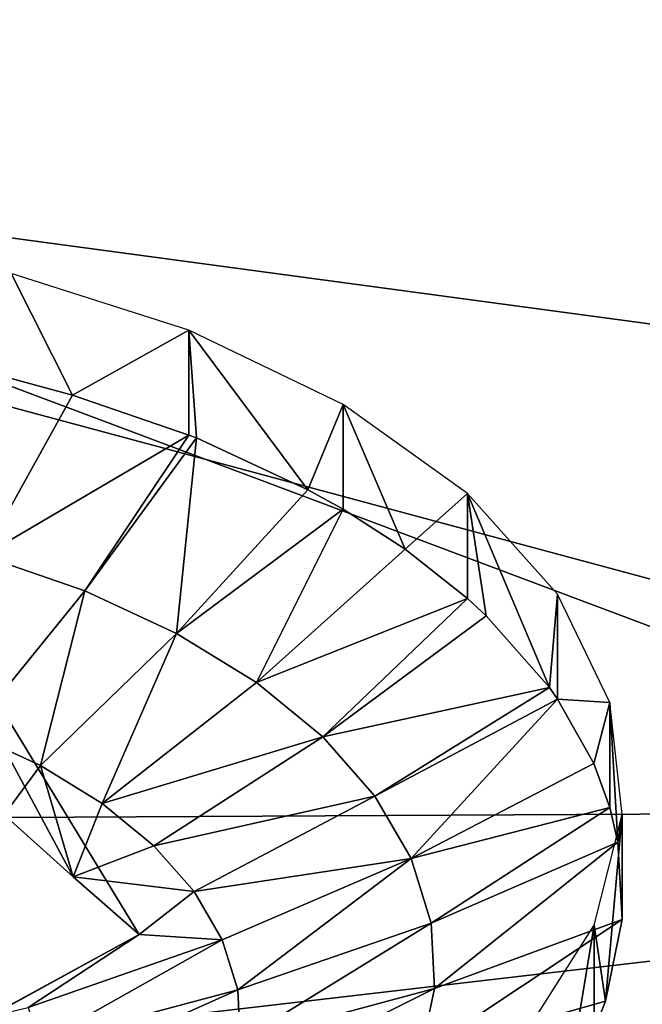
# Model space of a CAD drawing. Extents: x -46 to 46, y 1 to 197.
# Tile 15 of 168: x -37.94 to -35.45, y 51.97 to 55.91. Entities that reach past the tile are written whole.
import ezdxf

# ---------------------------------------------------------------- set-up
doc = ezdxf.new("R2010")
doc.units = 0
doc.header["$LTSCALE"] = 25.4
doc.layers.get('0').update_dxf_attribs({"color": 13, "linetype": 'CONTINUOUS'})

# ---------------------------------------------------------------- blocks, each defined once
blk = doc.blocks.new('BUSH-3401_STL')
at = {"color": 251}
mesh = blk.add_polyface(dxfattribs=at)
corners = [(-7.8563, 39.017, 137.5519), (8.3924, 39.017, 137.5519), (0.268, 38.6194, 136.9382), (-15.7195, 40.1967, 139.3733), (16.2556, 40.1967, 139.3733), (-23.0689, 42.1208, 142.3439), (23.605, 42.1208, 142.3439), (-3.5145, 43.1336, 143.9076), (-29.6682, 44.7273, 146.3681), (0.268, 43.0293, 143.7466), (-7.2581, 43.4454, 144.3889), (-10.9246, 43.9615, 145.1857), (-14.4762, 44.6765, 146.2897), (-17.8765, 45.5833, 147.6897), (-35.3053, 47.9326, 151.3168), (-21.0907, 46.6724, 149.3711), (-24.0856, 47.9327, 151.3169), (-39.799, 51.6336, 157.0307), (-26.8307, 49.3512, 153.507), (-29.2977, 50.9135, 155.9189), (-31.4613, 52.6034, 158.528), (-43.005, 55.7112, 163.3262), (-33.2993, 54.4036, 161.3074), (-34.7928, 56.2957, 164.2286), (-44.8202, 60.0346, 170.001), (-35.9266, 58.2603, 167.2616), (-36.689, 60.2771, 170.3754), (-45.1861, 64.4647, 176.8406), (-37.0722, 62.3255, 173.5379), (-37.0722, 64.3844, 176.7167), (-36.689, 66.4328, 179.8792), (-44.0912, 68.8591, 183.6251), (-35.9266, 68.4496, 182.9929), (-34.7928, 70.4141, 186.0259), (-41.5705, 73.0766, 190.1365), (-33.2993, 72.3062, 188.9471), (-31.4613, 74.1064, 191.7265), (-37.705, 76.9816, 196.1655), (-29.2977, 75.7964, 194.3356), (-26.8307, 77.3586, 196.7475), (-32.6191, 80.4487, 201.5183), (-24.0856, 78.7772, 198.9376), (-21.0907, 80.0374, 200.8834), (-17.8765, 81.1266, 202.5649), (-26.4762, 83.3663, 206.0229), (-14.4762, 82.0333, 203.9648), (-10.9246, 82.7484, 205.0688), (-7.2581, 83.2645, 205.8656), (-3.5145, 83.5763, 206.347), (-19.4737, 85.6408, 209.5344), (0.268, 83.6805, 206.508), (4.0505, 43.1336, 143.9076), (30.2043, 44.7273, 146.3681), (7.7942, 43.4454, 144.3889), (11.4607, 43.9615, 145.1857), (15.0123, 44.6765, 146.2897), (18.4126, 45.5833, 147.6897), (35.8414, 47.9326, 151.3168), (21.6267, 46.6724, 149.3711), (24.6217, 47.9327, 151.3169), (40.3351, 51.6336, 157.0307), (27.3668, 49.3512, 153.507), (29.8337, 50.9135, 155.9189), (31.9973, 52.6034, 158.528), (43.5411, 55.7112, 163.3262), (33.8354, 54.4036, 161.3074), (35.3289, 56.2957, 164.2286), (45.3563, 60.0346, 170.001), (36.4627, 58.2603, 167.2616), (37.2251, 60.2771, 170.3754), (45.7222, 64.4647, 176.8406), (37.6083, 62.3255, 173.5379), (37.6083, 64.3844, 176.7167), (37.2251, 66.4328, 179.8792), (44.6273, 68.8591, 183.6251), (36.4627, 68.4496, 182.9929), (35.3289, 70.4141, 186.0259), (42.1066, 73.0766, 190.1365), (33.8354, 72.3062, 188.9471), (31.9973, 74.1064, 191.7265), (38.2411, 76.9816, 196.1655), (29.8337, 75.7964, 194.3356), (27.3668, 77.3586, 196.7475), (33.1552, 80.4487, 201.5183), (24.6217, 78.7772, 198.9376), (21.6267, 80.0374, 200.8834), (18.4126, 81.1266, 202.5649), (27.0123, 83.3663, 206.0229), (15.0123, 82.0333, 203.9648), (11.4607, 82.7484, 205.0688), (7.7942, 83.2645, 205.8656), (4.0505, 83.5763, 206.347), (20.0098, 85.6408, 209.5344), (-11.8366, 87.199, 211.9401), (12.3727, 87.199, 211.9401), (-3.8105, 87.9908, 213.1626), (4.3466, 87.9908, 213.1626), (0.268, 88.0904, 213.3163)]
mesh.append_faces([[corners[k] for k in face] for face in [(0, 1, 2), (96, 95, 97)]], dxfattribs={"vtx0": -1, "color": 251})
mesh.append_faces([[corners[k] for k in face] for face in [(1, 3, 4), (4, 5, 6), (7, 8, 10), (10, 8, 11), (11, 8, 12), (12, 8, 13), (13, 14, 15), (15, 14, 16), (16, 17, 18), (18, 17, 19), (19, 17, 20), (20, 21, 22), (22, 21, 23), (23, 24, 25), (25, 24, 26), (26, 27, 28), (28, 27, 29), (29, 27, 30), (30, 31, 32), (32, 31, 33), (33, 34, 35), (35, 34, 36), (36, 37, 38), (38, 37, 39), (39, 40, 41), (41, 40, 42), (42, 40, 43), (43, 44, 45), (45, 44, 46), (46, 44, 47), (47, 44, 48), (48, 49, 50), (6, 51, 52), (51, 6, 9), (52, 56, 57), (57, 59, 60), (60, 63, 64), (64, 66, 67), (67, 69, 70), (70, 73, 74), (74, 76, 77), (77, 79, 80), (80, 82, 83), (83, 86, 87), (87, 91, 92), (92, 93, 94), (94, 95, 96)]], dxfattribs={"vtx0": -1, "vtx1": -1, "color": 251})
mesh.append_faces([[corners[k] for k in face] for face in [(6, 5, 7), (92, 50, 49)]], dxfattribs={"vtx0": -1, "vtx1": -1, "vtx2": -1, "color": 251})
mesh.append_faces([[corners[k] for k in face] for face in [(1, 0, 3), (4, 3, 5), (7, 5, 8), (6, 7, 9), (13, 8, 14), (16, 14, 17), (20, 17, 21), (23, 21, 24), (26, 24, 27), (30, 27, 31), (33, 31, 34), (36, 34, 37), (39, 37, 40), (43, 40, 44), (48, 44, 49), (52, 51, 53), (52, 53, 54), (52, 54, 55), (52, 55, 56), (57, 56, 58), (57, 58, 59), (60, 59, 61), (60, 61, 62), (60, 62, 63), (64, 63, 65), (64, 65, 66), (67, 66, 68), (67, 68, 69), (70, 69, 71), (70, 71, 72), (70, 72, 73), (74, 73, 75), (74, 75, 76), (77, 76, 78), (77, 78, 79), (80, 79, 81), (80, 81, 82), (83, 82, 84), (83, 84, 85), (83, 85, 86), (87, 86, 88), (87, 88, 89), (87, 89, 90), (87, 90, 91), (92, 91, 50), (92, 49, 93), (94, 93, 95)]], dxfattribs={"vtx0": -1, "vtx2": -1, "color": 251})
mesh = blk.add_polyface(dxfattribs=at)
corners = [(8.3924, 35.9954, 139.509), (-7.8563, 35.9954, 139.509), (0.268, 35.5979, 138.8953), (16.2556, 37.1752, 141.3304), (-15.7195, 37.1752, 141.3304), (23.605, 39.0992, 144.301), (-23.0689, 39.0992, 144.301), (30.2043, 41.7058, 148.3253), (0.268, 40.4906, 146.4492), (7.3888, 40.8719, 147.0378), (14.236, 42.0011, 148.7811), (35.8414, 44.9111, 153.2738), (20.5464, 43.8347, 151.6121), (26.0774, 46.3024, 155.422), (40.3351, 48.612, 158.9877), (30.6167, 49.3093, 160.0643), (43.5411, 52.6897, 165.2833), (33.9896, 52.7399, 165.3608), (45.3563, 57.013, 171.9581), (36.0667, 56.4622, 171.1077), (36.768, 60.3334, 177.0844), (45.7222, 61.4431, 178.7977), (36.0667, 64.2045, 183.061), (44.6273, 65.8375, 185.5822), (33.9896, 67.9269, 188.8079), (42.1066, 70.055, 192.0936), (30.6167, 71.3574, 194.1044), (38.2411, 73.9601, 198.1226), (26.0774, 74.3643, 198.7467), (33.1552, 77.4271, 203.4754), (20.5464, 76.832, 202.5566), (14.236, 78.6657, 205.3876), (27.0123, 80.3448, 207.98), (7.3888, 79.7948, 207.1309), (0.268, 80.1761, 207.7196), (-29.6682, 41.7058, 148.3253), (-6.8528, 40.8719, 147.0378), (-13.6999, 42.0011, 148.7811), (-35.3053, 44.9111, 153.2738), (-20.0103, 43.8347, 151.6121), (-25.5414, 46.3024, 155.422), (-39.799, 48.612, 158.9877), (-30.0806, 49.3093, 160.0643), (-43.005, 52.6897, 165.2833), (-33.4536, 52.7399, 165.3608), (-44.8202, 57.013, 171.9581), (-35.5306, 56.4622, 171.1077), (-36.232, 60.3334, 177.0844), (-45.1861, 61.4431, 178.7977), (-35.5306, 64.2045, 183.061), (-44.0912, 65.8375, 185.5822), (-33.4536, 67.9269, 188.8079), (-41.5705, 70.055, 192.0936), (-30.0806, 71.3574, 194.1044), (-37.705, 73.9601, 198.1226), (-25.5414, 74.3643, 198.7467), (-32.6191, 77.4271, 203.4754), (-20.0103, 76.832, 202.5566), (-13.6999, 78.6657, 205.3876), (-26.4762, 80.3448, 207.98), (-6.8528, 79.7948, 207.1309), (20.0098, 82.6193, 211.4915), (-19.4737, 82.6193, 211.4915), (12.3727, 84.1775, 213.8972), (-11.8366, 84.1775, 213.8972), (4.3466, 84.9693, 215.1197), (-3.8105, 84.9693, 215.1197), (0.268, 85.0688, 215.2734)]
mesh.append_faces([[corners[k] for k in face] for face in [(0, 1, 2), (66, 65, 67)]], dxfattribs={"vtx0": -1, "color": 251})
mesh.append_faces([[corners[k] for k in face] for face in [(1, 3, 4), (4, 5, 6), (8, 7, 9), (9, 7, 10), (10, 11, 12), (12, 11, 13), (13, 14, 15), (15, 16, 17), (17, 18, 19), (19, 18, 20), (20, 21, 22), (22, 23, 24), (24, 25, 26), (26, 27, 28), (28, 29, 30), (30, 29, 31), (31, 32, 33), (33, 32, 34), (35, 37, 38), (38, 40, 41), (41, 42, 43), (43, 44, 45), (45, 47, 48), (48, 49, 50), (50, 51, 52), (52, 53, 54), (54, 55, 56), (56, 58, 59), (59, 61, 62), (62, 63, 64), (64, 65, 66)]], dxfattribs={"vtx0": -1, "vtx1": -1, "color": 251})
mesh.append_faces([[corners[k] for k in face] for face in [(6, 7, 8), (59, 34, 32)]], dxfattribs={"vtx0": -1, "vtx1": -1, "vtx2": -1, "color": 251})
mesh.append_faces([[corners[k] for k in face] for face in [(1, 0, 3), (4, 3, 5), (6, 5, 7), (10, 7, 11), (13, 11, 14), (15, 14, 16), (17, 16, 18), (20, 18, 21), (22, 21, 23), (24, 23, 25), (26, 25, 27), (28, 27, 29), (31, 29, 32), (8, 35, 6), (35, 8, 36), (35, 36, 37), (38, 37, 39), (38, 39, 40), (41, 40, 42), (43, 42, 44), (45, 44, 46), (45, 46, 47), (48, 47, 49), (50, 49, 51), (52, 51, 53), (54, 53, 55), (56, 55, 57), (56, 57, 58), (59, 58, 60), (59, 60, 34), (59, 32, 61), (62, 61, 63), (64, 63, 65)]], dxfattribs={"vtx0": -1, "vtx2": -1, "color": 251})
mesh = blk.add_polyface(dxfattribs=at)
corners = [(7.3888, 43.6417, 145.2438), (-6.8528, 43.6417, 145.2438), (0.268, 43.2604, 144.6552), (14.236, 44.7708, 146.9871), (-13.6999, 44.7708, 146.9871), (0.268, 44.8913, 147.1731), (7.2331, 45.2893, 147.7876), (20.5464, 46.6045, 149.8181), (13.8937, 46.4658, 149.604), (19.9589, 48.3694, 152.543), (26.0774, 49.0722, 153.628), (25.1634, 50.917, 156.4763), (30.6167, 52.0791, 158.2704), (29.2799, 53.9972, 161.2317), (33.9896, 55.5096, 163.5668), (32.1284, 57.4754, 166.6017), (36.0667, 59.232, 169.3137), (33.5845, 61.1995, 172.3513), (36.768, 63.1031, 175.2904), (33.5845, 65.0068, 178.2294), (36.0667, 66.9743, 181.267), (32.1284, 68.7309, 183.9791), (33.9896, 70.6966, 187.0139), (29.2799, 72.209, 189.349), (30.6167, 74.1272, 192.3104), (25.1634, 75.2892, 194.1045), (26.0774, 77.1341, 196.9527), (19.9589, 77.8368, 198.0377), (20.5464, 79.6018, 200.7626), (13.8937, 79.7405, 200.9767), (14.236, 81.4354, 203.5936), (7.2331, 80.917, 202.7932), (0.268, 81.315, 203.4076), (-6.697, 45.2893, 147.7876), (-20.0103, 46.6045, 149.8181), (-13.3576, 46.4658, 149.604), (-19.4228, 48.3694, 152.543), (-25.5414, 49.0722, 153.628), (-24.6273, 50.917, 156.4763), (-30.0806, 52.0791, 158.2704), (-28.7438, 53.9972, 161.2317), (-33.4536, 55.5096, 163.5668), (-31.5923, 57.4754, 166.6017), (-35.5306, 59.232, 169.3137), (-33.0484, 61.1995, 172.3513), (-36.232, 63.1031, 175.2904), (-33.0484, 65.0068, 178.2294), (-35.5306, 66.9743, 181.267), (-31.5923, 68.7309, 183.9791), (-33.4536, 70.6966, 187.0139), (-28.7438, 72.209, 189.349), (-30.0806, 74.1272, 192.3104), (-24.6273, 75.2892, 194.1045), (-25.5414, 77.1341, 196.9527), (-19.4228, 77.8368, 198.0377), (-20.0103, 79.6018, 200.7626), (-13.3576, 79.7405, 200.9767), (-13.6999, 81.4354, 203.5936), (-6.697, 80.917, 202.7932), (7.3888, 82.5646, 205.3369), (-6.8528, 82.5646, 205.3369), (0.268, 82.9459, 205.9256)]
mesh.append_faces([[corners[k] for k in face] for face in [(0, 1, 2), (60, 59, 61)]], dxfattribs={"vtx0": -1, "color": 251})
mesh.append_faces([[corners[k] for k in face] for face in [(1, 3, 4), (5, 3, 6), (6, 7, 8), (8, 7, 9), (9, 10, 11), (11, 12, 13), (13, 14, 15), (15, 16, 17), (17, 18, 19), (19, 20, 21), (21, 22, 23), (23, 24, 25), (25, 26, 27), (27, 28, 29), (29, 30, 31), (31, 30, 32), (4, 33, 34), (33, 4, 5), (34, 36, 37), (37, 38, 39), (39, 40, 41), (41, 42, 43), (43, 44, 45), (45, 46, 47), (47, 48, 49), (49, 50, 51), (51, 52, 53), (53, 54, 55), (55, 56, 57), (57, 59, 60)]], dxfattribs={"vtx0": -1, "vtx1": -1, "color": 251})
mesh.append_faces([[corners[k] for k in face] for face in [(4, 3, 5), (57, 32, 30)]], dxfattribs={"vtx0": -1, "vtx1": -1, "vtx2": -1, "color": 251})
mesh.append_faces([[corners[k] for k in face] for face in [(1, 0, 3), (6, 3, 7), (9, 7, 10), (11, 10, 12), (13, 12, 14), (15, 14, 16), (17, 16, 18), (19, 18, 20), (21, 20, 22), (23, 22, 24), (25, 24, 26), (27, 26, 28), (29, 28, 30), (34, 33, 35), (34, 35, 36), (37, 36, 38), (39, 38, 40), (41, 40, 42), (43, 42, 44), (45, 44, 46), (47, 46, 48), (49, 48, 50), (51, 50, 52), (53, 52, 54), (55, 54, 56), (57, 56, 58), (57, 58, 32), (57, 30, 59)]], dxfattribs={"vtx0": -1, "vtx2": -1, "color": 251})
mesh = blk.add_polyface(dxfattribs=at)
corners = [(-33.4536, 55.5096, 163.5668), (-35.5306, 56.4622, 171.1077), (-33.4536, 52.7399, 165.3608), (-35.5306, 59.232, 169.3137)]
mesh.append_faces([[corners[k] for k in face] for face in [(0, 1, 2), (1, 0, 3)]], dxfattribs={"vtx0": -1, "color": 251})
at = {"color": 8}
mesh = blk.add_polyface(dxfattribs=at)
corners = [(-37.266, 54.6651, 184.8065), (-37.9767, 54.8911, 185.1555), (-37.7309, 54.4046, 185.3241)]
mesh.append_faces([[corners[k] for k in face] for face in [(0, 1, 2)]], dxfattribs={"color": 8})
mesh = blk.add_polyface(dxfattribs=at)
corners = [(-37.7309, 54.4046, 185.3241), (-37.9767, 54.8911, 185.1555), (-37.9767, 54.4714, 185.4273)]
mesh.append_faces([[corners[k] for k in face] for face in [(0, 1, 2)]], dxfattribs={"color": 8})
mesh = blk.add_polyface(dxfattribs=at)
corners = [(-37.7294, 52.4789, 183.6366), (-38.6492, 54.1926, 181.1338), (-37.4654, 52.2494, 183.2583), (-38.0043, 52.7266, 183.995), (-39.188, 54.6698, 181.8706)]
mesh.append_faces([[corners[k] for k in face] for face in [(0, 1, 2), (1, 3, 4)]], dxfattribs={"vtx0": -1, "color": 8})
mesh.append_faces([[corners[k] for k in face] for face in [(1, 0, 3)]], dxfattribs={"vtx0": -1, "vtx2": -1, "color": 8})
mesh = blk.add_polyface(dxfattribs=at)
corners = [(-37.266, 54.6651, 184.8065), (-37.7309, 54.4046, 185.3241), (-37.266, 54.2454, 185.0783)]
mesh.append_faces([[corners[k] for k in face] for face in [(0, 1, 2)]], dxfattribs={"color": 8})
mesh = blk.add_polyface(dxfattribs=at)
corners = [(-37.2364, 54.2337, 185.0602), (-37.266, 54.6651, 184.8065), (-37.266, 54.2454, 185.0783)]
mesh.append_faces([[corners[k] for k in face] for face in [(0, 1, 2)]], dxfattribs={"color": 8})
mesh = blk.add_polyface(dxfattribs=at)
corners = [(-37.266, 54.6651, 184.8065), (-37.2364, 54.2337, 185.0602), (-36.7906, 54.027, 184.7411)]
mesh.append_faces([[corners[k] for k in face] for face in [(0, 1, 2)]], dxfattribs={"color": 8})
mesh = blk.add_polyface(dxfattribs=at)
corners = [(-37.266, 54.6651, 184.8065), (-36.7906, 54.027, 184.7411), (-36.6501, 54.368, 184.3479)]
mesh.append_faces([[corners[k] for k in face] for face in [(0, 1, 2)]], dxfattribs={"color": 8})
mesh = blk.add_polyface(dxfattribs=at)
corners = [(-37.7309, 54.4046, 185.3241), (-37.9767, 54.4714, 185.4273), (-38.0882, 53.7626, 184.9544)]
mesh.append_faces([[corners[k] for k in face] for face in [(0, 1, 2)]], dxfattribs={"color": 8})
mesh = blk.add_polyface(dxfattribs=at)
corners = [(-37.266, 54.2454, 185.0783), (-37.7309, 54.4046, 185.3241), (-38.0882, 53.7626, 184.9544)]
mesh.append_faces([[corners[k] for k in face] for face in [(0, 1, 2)]], dxfattribs={"color": 8})
mesh = blk.add_polyface(dxfattribs=at)
corners = [(-36.6501, 54.368, 184.3479), (-36.7906, 54.027, 184.7411), (-36.6501, 53.9484, 184.6197)]
mesh.append_faces([[corners[k] for k in face] for face in [(0, 1, 2)]], dxfattribs={"color": 8})
mesh = blk.add_polyface(dxfattribs=at)
corners = [(-36.6501, 54.368, 184.3479), (-36.6501, 53.9484, 184.6197), (-36.4019, 53.7886, 184.373)]
mesh.append_faces([[corners[k] for k in face] for face in [(0, 1, 2)]], dxfattribs={"color": 8})
mesh = blk.add_polyface(dxfattribs=at)
corners = [(-36.6501, 54.368, 184.3479), (-36.4019, 53.7886, 184.373), (-36.1526, 54.0114, 183.7972)]
mesh.append_faces([[corners[k] for k in face] for face in [(0, 1, 2)]], dxfattribs={"color": 8})
mesh = blk.add_polyface(dxfattribs=at)
corners = [(-37.266, 54.2454, 185.0783), (-38.0882, 53.7626, 184.9544), (-37.682, 53.6221, 184.7376)]
mesh.append_faces([[corners[k] for k in face] for face in [(0, 1, 2)]], dxfattribs={"color": 8})
mesh = blk.add_polyface(dxfattribs=at)
corners = [(-37.2364, 54.2337, 185.0602), (-37.266, 54.2454, 185.0783), (-37.682, 53.6221, 184.7376)]
mesh.append_faces([[corners[k] for k in face] for face in [(0, 1, 2)]], dxfattribs={"color": 8})
mesh = blk.add_polyface(dxfattribs=at)
corners = [(-37.3157, 53.4524, 184.4755), (-37.2364, 54.2337, 185.0602), (-37.682, 53.6221, 184.7376), (-36.7906, 54.027, 184.7411)]
mesh.append_faces([[corners[k] for k in face] for face in [(0, 1, 2), (1, 0, 3)]], dxfattribs={"vtx0": -1, "color": 8})
mesh = blk.add_polyface(dxfattribs=at)
corners = [(-38.6695, 51.635, 182.7755), (-38.6492, 54.1926, 181.1338), (-38.8852, 54.1138, 181.0122), (-38.0946, 51.9047, 183.0213), (-37.4654, 52.2494, 183.2583), (-38.0633, 51.9207, 183.0339)]
mesh.append_faces([[corners[k] for k in face] for face in [(0, 1, 2), (4, 3, 5)]], dxfattribs={"vtx0": -1, "color": 8})
mesh.append_faces([[corners[k] for k in face] for face in [(1, 3, 4)]], dxfattribs={"vtx0": -1, "vtx1": -1, "color": 8})
mesh.append_faces([[corners[k] for k in face] for face in [(1, 0, 3)]], dxfattribs={"vtx0": -1, "vtx2": -1, "color": 8})
mesh = blk.add_polyface(dxfattribs=at)
corners = [(-36.6501, 53.9484, 184.6197), (-36.7906, 54.027, 184.7411), (-37.3157, 53.4524, 184.4755)]
mesh.append_faces([[corners[k] for k in face] for face in [(0, 1, 2)]], dxfattribs={"color": 8})
mesh = blk.add_polyface(dxfattribs=at)
corners = [(-36.1526, 54.0114, 183.7972), (-36.4019, 53.7886, 184.373), (-36.1526, 53.5917, 184.0691)]
mesh.append_faces([[corners[k] for k in face] for face in [(0, 1, 2)]], dxfattribs={"color": 8})
mesh = blk.add_polyface(dxfattribs=at)
corners = [(-36.1526, 54.0114, 183.7972), (-35.8254, 53.2357, 183.5194), (-35.7927, 53.6088, 183.1757)]
mesh.append_faces([[corners[k] for k in face] for face in [(0, 1, 2)]], dxfattribs={"color": 8})
mesh = blk.add_polyface(dxfattribs=at)
corners = [(-36.1526, 54.0114, 183.7972), (-36.0781, 53.5231, 183.9631), (-35.8254, 53.2357, 183.5194)]
mesh.append_faces([[corners[k] for k in face] for face in [(0, 1, 2)]], dxfattribs={"color": 8})
mesh = blk.add_polyface(dxfattribs=at)
corners = [(-36.1526, 54.0114, 183.7972), (-36.1526, 53.5917, 184.0691), (-36.0781, 53.5231, 183.9631)]
mesh.append_faces([[corners[k] for k in face] for face in [(0, 1, 2)]], dxfattribs={"color": 8})
mesh = blk.add_polyface(dxfattribs=at)
corners = [(-36.6501, 53.9484, 184.6197), (-37.3157, 53.4524, 184.4755), (-36.9965, 53.2565, 184.1731)]
mesh.append_faces([[corners[k] for k in face] for face in [(0, 1, 2)]], dxfattribs={"color": 8})
mesh = blk.add_polyface(dxfattribs=at)
corners = [(-36.4019, 53.7886, 184.373), (-36.6501, 53.9484, 184.6197), (-36.9965, 53.2565, 184.1731)]
mesh.append_faces([[corners[k] for k in face] for face in [(0, 1, 2)]], dxfattribs={"color": 8})
mesh = blk.add_polyface(dxfattribs=at)
corners = [(-36.1526, 53.5917, 184.0691), (-36.4019, 53.7886, 184.373), (-36.9965, 53.2565, 184.1731)]
mesh.append_faces([[corners[k] for k in face] for face in [(0, 1, 2)]], dxfattribs={"color": 8})
mesh = blk.add_polyface(dxfattribs=at)
corners = [(-38.1435, 53.0555, 184.3602), (-38.0882, 53.7626, 184.9544), (-38.4583, 53.1643, 184.5282), (-37.682, 53.6221, 184.7376)]
mesh.append_faces([[corners[k] for k in face] for face in [(0, 1, 2), (1, 0, 3)]], dxfattribs={"vtx0": -1, "color": 8})
mesh = blk.add_polyface(dxfattribs=at)
corners = [(-37.8597, 52.9239, 184.1571), (-37.682, 53.6221, 184.7376), (-38.1435, 53.0555, 184.3602), (-37.3157, 53.4524, 184.4755)]
mesh.append_faces([[corners[k] for k in face] for face in [(0, 1, 2), (1, 0, 3)]], dxfattribs={"vtx0": -1, "color": 8})
mesh = blk.add_polyface(dxfattribs=at)
corners = [(-35.7927, 53.6088, 183.1757), (-35.8254, 53.2357, 183.5194), (-35.7927, 53.1891, 183.4475)]
mesh.append_faces([[corners[k] for k in face] for face in [(0, 1, 2)]], dxfattribs={"color": 8})
mesh = blk.add_polyface(dxfattribs=at)
corners = [(-35.7927, 53.6088, 183.1757), (-35.7927, 53.1891, 183.4475), (-35.5842, 53.1758, 182.5072)]
mesh.append_faces([[corners[k] for k in face] for face in [(0, 1, 2)]], dxfattribs={"color": 8})
mesh = blk.add_polyface(dxfattribs=at)
corners = [(-36.1526, 53.5917, 184.0691), (-36.9965, 53.2565, 184.1731), (-36.7305, 53.0384, 183.8364)]
mesh.append_faces([[corners[k] for k in face] for face in [(0, 1, 2)]], dxfattribs={"color": 8})
mesh = blk.add_polyface(dxfattribs=at)
corners = [(-36.0781, 53.5231, 183.9631), (-36.1526, 53.5917, 184.0691), (-36.7305, 53.0384, 183.8364)]
mesh.append_faces([[corners[k] for k in face] for face in [(0, 1, 2)]], dxfattribs={"color": 8})
mesh = blk.add_polyface(dxfattribs=at)
corners = [(-35.8254, 53.2357, 183.5194), (-36.7305, 53.0384, 183.8364), (-36.5229, 52.8023, 183.4719), (-36.0781, 53.5231, 183.9631)]
mesh.append_faces([[corners[k] for k in face] for face in [(0, 1, 2), (1, 0, 3)]], dxfattribs={"vtx0": -1, "color": 8})
mesh = blk.add_polyface(dxfattribs=at)
corners = [(-37.6124, 52.7722, 183.9228), (-37.3157, 53.4524, 184.4755), (-37.8597, 52.9239, 184.1571), (-36.9965, 53.2565, 184.1731)]
mesh.append_faces([[corners[k] for k in face] for face in [(0, 1, 2), (1, 0, 3)]], dxfattribs={"vtx0": -1, "color": 8})
mesh = blk.add_polyface(dxfattribs=at)
corners = [(-36.7305, 53.0384, 183.8364), (-37.6124, 52.7722, 183.9228), (-37.4063, 52.6032, 183.6619), (-36.9965, 53.2565, 184.1731)]
mesh.append_faces([[corners[k] for k in face] for face in [(0, 1, 2), (1, 0, 3)]], dxfattribs={"vtx0": -1, "color": 8})
mesh = blk.add_polyface(dxfattribs=at)
corners = [(-35.8254, 53.2357, 183.5194), (-36.5229, 52.8023, 183.4719), (-35.7927, 53.1891, 183.4475)]
mesh.append_faces([[corners[k] for k in face] for face in [(0, 1, 2)]], dxfattribs={"color": 8})
mesh = blk.add_polyface(dxfattribs=at)
corners = [(-36.5229, 52.8023, 183.4719), (-36.3778, 52.5528, 183.0867), (-35.7927, 53.1891, 183.4475)]
mesh.append_faces([[corners[k] for k in face] for face in [(0, 1, 2)]], dxfattribs={"color": 8})
mesh = blk.add_polyface(dxfattribs=at)
corners = [(-35.7927, 53.1891, 183.4475), (-36.3778, 52.5528, 183.0867), (-35.6488, 52.9319, 183.0504)]
mesh.append_faces([[corners[k] for k in face] for face in [(0, 1, 2)]], dxfattribs={"color": 8})
mesh = blk.add_polyface(dxfattribs=at)
corners = [(-35.7927, 53.1891, 183.4475), (-35.6488, 52.9319, 183.0504), (-35.5842, 53.1758, 182.5072)]
mesh.append_faces([[corners[k] for k in face] for face in [(0, 1, 2)]], dxfattribs={"color": 8})
mesh = blk.add_polyface(dxfattribs=at)
corners = [(-35.5842, 53.1758, 182.5072), (-35.6488, 52.9319, 183.0504), (-35.5842, 52.7561, 182.779)]
mesh.append_faces([[corners[k] for k in face] for face in [(0, 1, 2)]], dxfattribs={"color": 8})
mesh = blk.add_polyface(dxfattribs=at)
corners = [(-35.5842, 53.1758, 182.5072), (-35.5516, 52.6178, 182.5654), (-35.5351, 52.729, 181.8174)]
mesh.append_faces([[corners[k] for k in face] for face in [(0, 1, 2)]], dxfattribs={"color": 8})
mesh = blk.add_polyface(dxfattribs=at)
corners = [(-35.5842, 53.1758, 182.5072), (-35.5842, 52.7561, 182.779), (-35.5516, 52.6178, 182.5654)]
mesh.append_faces([[corners[k] for k in face] for face in [(0, 1, 2)]], dxfattribs={"color": 8})
mesh = blk.add_polyface(dxfattribs=at)
corners = [(-38.1435, 53.0555, 184.3602), (-38.0043, 52.7266, 183.995), (-37.8597, 52.9239, 184.1571)]
mesh.append_faces([[corners[k] for k in face] for face in [(0, 1, 2)]], dxfattribs={"color": 8})
mesh = blk.add_polyface(dxfattribs=at)
corners = [(-36.5229, 52.8023, 183.4719), (-37.4063, 52.6032, 183.6619), (-37.2454, 52.4202, 183.3795), (-36.7305, 53.0384, 183.8364)]
mesh.append_faces([[corners[k] for k in face] for face in [(0, 1, 2), (1, 0, 3)]], dxfattribs={"vtx0": -1, "color": 8})
mesh = blk.add_polyface(dxfattribs=at)
corners = [(-37.8597, 52.9239, 184.1571), (-38.0043, 52.7266, 183.995), (-37.7294, 52.4789, 183.6366)]
mesh.append_faces([[corners[k] for k in face] for face in [(0, 1, 2)]], dxfattribs={"color": 8})
mesh = blk.add_polyface(dxfattribs=at)
corners = [(-37.8597, 52.9239, 184.1571), (-37.7294, 52.4789, 183.6366), (-37.6124, 52.7722, 183.9228)]
mesh.append_faces([[corners[k] for k in face] for face in [(0, 1, 2)]], dxfattribs={"color": 8})
mesh = blk.add_polyface(dxfattribs=at)
corners = [(-36.3778, 52.5528, 183.0867), (-35.5842, 52.7561, 182.779), (-35.6488, 52.9319, 183.0504)]
mesh.append_faces([[corners[k] for k in face] for face in [(0, 1, 2)]], dxfattribs={"color": 8})
mesh = blk.add_polyface(dxfattribs=at)
corners = [(-36.3778, 52.5528, 183.0867), (-37.2454, 52.4202, 183.3795), (-37.133, 52.2269, 183.081), (-36.5229, 52.8023, 183.4719)]
mesh.append_faces([[corners[k] for k in face] for face in [(0, 1, 2), (1, 0, 3)]], dxfattribs={"vtx0": -1, "color": 8})
mesh = blk.add_polyface(dxfattribs=at)
corners = [(-37.6124, 52.7722, 183.9228), (-37.7294, 52.4789, 183.6366), (-37.4063, 52.6032, 183.6619)]
mesh.append_faces([[corners[k] for k in face] for face in [(0, 1, 2)]], dxfattribs={"color": 8})
mesh = blk.add_polyface(dxfattribs=at)
corners = [(-36.3778, 52.5528, 183.0867), (-36.298, 52.2948, 182.6883), (-35.5842, 52.7561, 182.779)]
mesh.append_faces([[corners[k] for k in face] for face in [(0, 1, 2)]], dxfattribs={"color": 8})
mesh = blk.add_polyface(dxfattribs=at)
corners = [(-35.5842, 52.7561, 182.779), (-36.298, 52.2948, 182.6883), (-35.5516, 52.6178, 182.5654)]
mesh.append_faces([[corners[k] for k in face] for face in [(0, 1, 2)]], dxfattribs={"color": 8})
mesh = blk.add_polyface(dxfattribs=at)
corners = [(-35.5351, 52.729, 181.8174), (-35.6017, 51.9829, 181.5851), (-35.6472, 52.2856, 181.1328)]
mesh.append_faces([[corners[k] for k in face] for face in [(0, 1, 2)]], dxfattribs={"color": 8})
mesh = blk.add_polyface(dxfattribs=at)
corners = [(-35.5351, 52.729, 181.8174), (-35.5351, 52.3093, 182.0892), (-35.6017, 51.9829, 181.5851)]
mesh.append_faces([[corners[k] for k in face] for face in [(0, 1, 2)]], dxfattribs={"color": 8})
mesh = blk.add_polyface(dxfattribs=at)
corners = [(-35.5351, 52.729, 181.8174), (-35.5516, 52.6178, 182.5654), (-35.5351, 52.3093, 182.0892)]
mesh.append_faces([[corners[k] for k in face] for face in [(0, 1, 2)]], dxfattribs={"color": 8})
mesh = blk.add_polyface(dxfattribs=at)
corners = [(-37.2454, 52.4202, 183.3795), (-37.7294, 52.4789, 183.6366), (-37.4654, 52.2494, 183.2583), (-37.4063, 52.6032, 183.6619)]
mesh.append_faces([[corners[k] for k in face] for face in [(0, 1, 2), (1, 0, 3)]], dxfattribs={"vtx0": -1, "color": 8})
mesh = blk.add_polyface(dxfattribs=at)
corners = [(-35.5516, 52.6178, 182.5654), (-36.285, 52.0332, 182.2845), (-35.5351, 52.3093, 182.0892), (-36.298, 52.2948, 182.6883)]
mesh.append_faces([[corners[k] for k in face] for face in [(0, 1, 2), (1, 0, 3)]], dxfattribs={"vtx0": -1, "color": 8})
mesh = blk.add_polyface(dxfattribs=at)
corners = [(-36.3778, 52.5528, 183.0867), (-37.0712, 52.027, 182.7723), (-36.298, 52.2948, 182.6883), (-37.133, 52.2269, 183.081)]
mesh.append_faces([[corners[k] for k in face] for face in [(0, 1, 2), (1, 0, 3)]], dxfattribs={"vtx0": -1, "color": 8})
mesh = blk.add_polyface(dxfattribs=at)
corners = [(-37.2454, 52.4202, 183.3795), (-37.4654, 52.2494, 183.2583), (-37.133, 52.2269, 183.081)]
mesh.append_faces([[corners[k] for k in face] for face in [(0, 1, 2)]], dxfattribs={"color": 8})
mesh = blk.add_polyface(dxfattribs=at)
corners = [(-35.5351, 52.3093, 182.0892), (-36.3391, 51.7732, 181.883), (-35.6017, 51.9829, 181.5851), (-36.285, 52.0332, 182.2845)]
mesh.append_faces([[corners[k] for k in face] for face in [(0, 1, 2), (1, 0, 3)]], dxfattribs={"vtx0": -1, "color": 8})
mesh = blk.add_polyface(dxfattribs=at)
corners = [(-36.298, 52.2948, 182.6883), (-37.0611, 51.8243, 182.4594), (-36.285, 52.0332, 182.2845), (-37.0712, 52.027, 182.7723)]
mesh.append_faces([[corners[k] for k in face] for face in [(0, 1, 2), (1, 0, 3)]], dxfattribs={"vtx0": -1, "color": 8})
mesh = blk.add_polyface(dxfattribs=at)
corners = [(-35.6472, 52.2856, 181.1328), (-35.7479, 51.6744, 181.1089), (-35.9163, 51.8626, 180.4797)]
mesh.append_faces([[corners[k] for k in face] for face in [(0, 1, 2)]], dxfattribs={"color": 8})
mesh = blk.add_polyface(dxfattribs=at)
corners = [(-35.6472, 52.2856, 181.1328), (-35.6472, 51.8659, 181.4046), (-35.7479, 51.6744, 181.1089)]
mesh.append_faces([[corners[k] for k in face] for face in [(0, 1, 2)]], dxfattribs={"color": 8})
mesh = blk.add_polyface(dxfattribs=at)
corners = [(-35.6472, 52.2856, 181.1328), (-35.6017, 51.9829, 181.5851), (-35.6472, 51.8659, 181.4046)]
mesh.append_faces([[corners[k] for k in face] for face in [(0, 1, 2)]], dxfattribs={"color": 8})
mesh = blk.add_polyface(dxfattribs=at)
corners = [(-37.4654, 52.2494, 183.2583), (-38.0633, 51.9207, 183.0339), (-37.9084, 51.9567, 183.0335)]
mesh.append_faces([[corners[k] for k in face] for face in [(0, 1, 2)]], dxfattribs={"color": 8})
mesh = blk.add_polyface(dxfattribs=at)
corners = [(-37.4654, 52.2494, 183.2583), (-37.9084, 51.9567, 183.0335), (-37.133, 52.2269, 183.081)]
mesh.append_faces([[corners[k] for k in face] for face in [(0, 1, 2)]], dxfattribs={"color": 8})
mesh = blk.add_polyface(dxfattribs=at)
corners = [(-37.133, 52.2269, 183.081), (-37.865, 51.8164, 182.8169), (-37.0712, 52.027, 182.7723), (-37.9084, 51.9567, 183.0335)]
mesh.append_faces([[corners[k] for k in face] for face in [(0, 1, 2), (1, 0, 3)]], dxfattribs={"vtx0": -1, "color": 8})
mesh = blk.add_polyface(dxfattribs=at)
corners = [(-36.285, 52.0332, 182.2845), (-37.103, 51.6228, 182.1484), (-36.3391, 51.7732, 181.883), (-37.0611, 51.8243, 182.4594)]
mesh.append_faces([[corners[k] for k in face] for face in [(0, 1, 2), (1, 0, 3)]], dxfattribs={"vtx0": -1, "color": 8})
mesh = blk.add_polyface(dxfattribs=at)
corners = [(-37.0712, 52.027, 182.7723), (-37.858, 51.6742, 182.5973), (-37.0611, 51.8243, 182.4594), (-37.865, 51.8164, 182.8169)]
mesh.append_faces([[corners[k] for k in face] for face in [(0, 1, 2), (1, 0, 3)]], dxfattribs={"vtx0": -1, "color": 8})
mesh = blk.add_polyface(dxfattribs=at)
corners = [(-36.3391, 51.7732, 181.883), (-35.6472, 51.8659, 181.4046), (-35.6017, 51.9829, 181.5851)]
mesh.append_faces([[corners[k] for k in face] for face in [(0, 1, 2)]], dxfattribs={"color": 8})
blk = doc.blocks.new('PMBUSH_POKRYWKA2_STL')
at = {"color": 0}
mesh = blk.add_polyface(dxfattribs=at)
corners = [(57.9057, 0, 1.5674), (46, 0, 1.4), (52.0042, 0, 0.3935), (51.9446, 0, 1.7979), (63.6034, 0, 3.5015), (57.7831, 0, 2.9847), (63.4114, 0, 4.939), (69, 0, 6.1628), (68.7289, 0, 7.6261), (74.003, 0, 9.5057), (73.6408, 0, 10.9979), (78.5269, 0, 13.4731), (78.0595, 0, 14.9944), (82.4943, 0, 17.997), (81.9061, 0, 19.5442), (85.8372, 0, 23), (85.112, 0, 24.5661), (88.4985, 0, 28.3966), (87.6199, 0, 29.9704), (90.4326, 0, 34.0943), (89.385, 0, 35.6608), (91.6065, 0, 39.9958), (90.376, 0, 41.5357), (92, 0, 46), (90.5751, 0, 47.4903), (91.6065, 0, 52.0042), (89.9787, 0, 53.4183), (90.4326, 0, 57.9057), (88.5976, 0, 59.2139), (88.4985, 0, 63.6034), (86.4563, 0, 64.7737), (85.8372, 0, 69), (83.593, 0, 69.9985), (82.4943, 0, 74.003), (80.0589, 0, 74.795), (78.5269, 0, 78.5269), (75.917, 0, 79.0777), (74.003, 0, 82.4943), (71.2412, 0, 82.7701), (69, 0, 85.8372), (66.1151, 0, 85.8063), (60.6299, 0, 88.1322), (63.6034, 0, 88.4985), (54.8837, 0, 89.7063), (57.9057, 0, 90.4326), (48.979, 0, 90.5004), (52.0042, 0, 91.6065), (46, 0, 90.6), (39.9958, 0, 0.3935), (46, 0), (34.0943, 0, 1.5674), (40.0554, 0, 1.7979), (28.3966, 0, 3.5015), (34.2169, 0, 2.9847), (28.5886, 0, 4.939), (23, 0, 6.1628), (23.2711, 0, 7.6261), (17.997, 0, 9.5057), (18.3592, 0, 10.9979), (13.4731, 0, 13.4731), (13.9405, 0, 14.9944), (9.5057, 0, 17.997), (10.0939, 0, 19.5442), (6.1628, 0, 23), (6.888, 0, 24.5661), (3.5015, 0, 28.3966), (4.3801, 0, 29.9704), (1.5674, 0, 34.0943), (2.615, 0, 35.6608), (0.3935, 0, 39.9958), (1.624, 0, 41.5357), (0, 0, 46), (1.4249, 0, 47.4903), (0.3935, 0, 52.0042), (2.0213, 0, 53.4183), (1.5674, 0, 57.9057), (3.4024, 0, 59.2139), (3.5015, 0, 63.6034), (5.5437, 0, 64.7737), (6.1628, 0, 69), (8.407, 0, 69.9985), (9.5057, 0, 74.003), (11.9411, 0, 74.795), (13.4731, 0, 78.5269), (16.083, 0, 79.0777), (17.997, 0, 82.4943), (20.7588, 0, 82.7701), (23, 0, 85.8372), (25.8849, 0, 85.8063), (31.3701, 0, 88.1322), (28.3966, 0, 88.4985), (37.1163, 0, 89.7063), (34.0943, 0, 90.4326), (43.021, 0, 90.5004), (39.9958, 0, 91.6065), (46, 0, 92)]
mesh.append_faces([[corners[k] for k in face] for face in [(2, 48, 49), (94, 46, 95)]], dxfattribs={"vtx0": -1, "color": 0})
mesh.append_faces([[corners[k] for k in face] for face in [(0, 1, 2), (1, 0, 3), (3, 4, 5), (5, 4, 6), (6, 7, 8), (8, 9, 10), (10, 11, 12), (12, 13, 14), (14, 15, 16), (16, 17, 18), (18, 19, 20), (20, 21, 22), (22, 23, 24), (24, 25, 26), (26, 27, 28), (28, 29, 30), (30, 31, 32), (32, 33, 34), (34, 35, 36), (36, 37, 38), (38, 39, 40), (40, 39, 41), (41, 42, 43), (43, 44, 45), (45, 46, 47), (48, 2, 50), (50, 51, 52), (52, 54, 55), (55, 56, 57), (57, 58, 59), (59, 60, 61), (61, 62, 63), (63, 64, 65), (65, 66, 67), (67, 68, 69), (69, 70, 71), (71, 72, 73), (73, 74, 75), (75, 76, 77), (77, 78, 79), (79, 80, 81), (81, 82, 83), (83, 84, 85), (85, 86, 87), (87, 89, 90), (90, 91, 92), (92, 93, 94)]], dxfattribs={"vtx0": -1, "vtx1": -1, "color": 0})
mesh.append_faces([[corners[k] for k in face] for face in [(50, 2, 1), (94, 47, 46)]], dxfattribs={"vtx0": -1, "vtx1": -1, "vtx2": -1, "color": 0})
mesh.append_faces([[corners[k] for k in face] for face in [(3, 0, 4), (6, 4, 7), (8, 7, 9), (10, 9, 11), (12, 11, 13), (14, 13, 15), (16, 15, 17), (18, 17, 19), (20, 19, 21), (22, 21, 23), (24, 23, 25), (26, 25, 27), (28, 27, 29), (30, 29, 31), (32, 31, 33), (34, 33, 35), (36, 35, 37), (38, 37, 39), (41, 39, 42), (43, 42, 44), (45, 44, 46), (50, 1, 51), (52, 51, 53), (52, 53, 54), (55, 54, 56), (57, 56, 58), (59, 58, 60), (61, 60, 62), (63, 62, 64), (65, 64, 66), (67, 66, 68), (69, 68, 70), (71, 70, 72), (73, 72, 74), (75, 74, 76), (77, 76, 78), (79, 78, 80), (81, 80, 82), (83, 82, 84), (85, 84, 86), (87, 86, 88), (87, 88, 89), (90, 89, 91), (92, 91, 93), (94, 93, 47)]], dxfattribs={"vtx0": -1, "vtx2": -1, "color": 0})
blk = doc.blocks.new('GRUPUJ_1')
at = {"color": 0}
blk.add_blockref('BUSH-3401_STL', (45.5568, -27.6526, -0.8958), dxfattribs=at)
at = {"color": 251, "extrusion": (1, 4.33019e-16, -1.48443e-16), "rotation": 57.04152162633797}
blk.add_blockref('PMBUSH_POKRYWKA2_STL', (7.5516, 137.8231), dxfattribs=at)

msp = doc.modelspace()

# ---------------------------------------------------------------- block references
at = {"color": 0}
msp.add_blockref('GRUPUJ_1', (-45.5568, 27.6526, -67.9042), dxfattribs=at)

doc.saveas('drawing.dxf')
